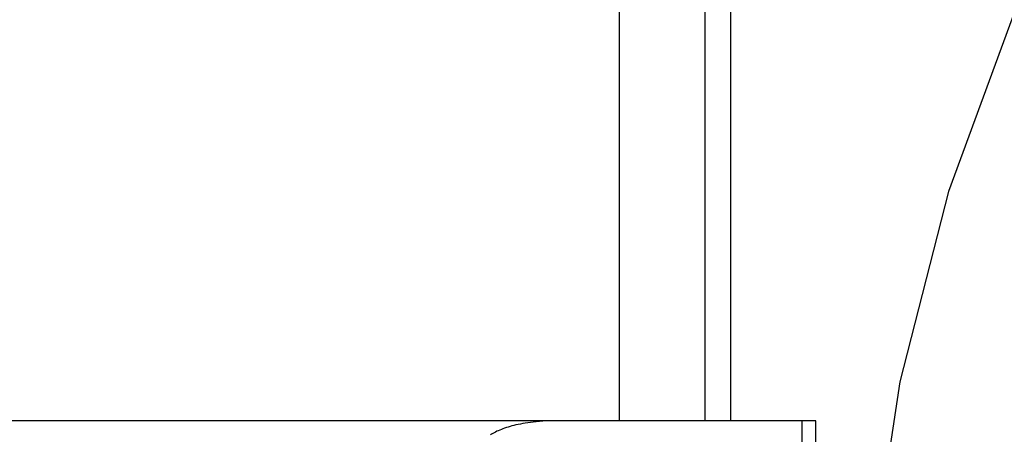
# Model space of a CAD drawing. Header units: inches. Extents: x 0 to 243, y 0 to 157.
# Tile 23 of 84: x 74.4971 to 74.6211, y 82.6399 to 82.6921. Entities that reach past the tile are written whole.
import ezdxf

# ---------------------------------------------------------------- set-up
doc = ezdxf.new("R2010")
doc.units = ezdxf.units.IN
doc.header["$LTSCALE"] = 13.348617
doc.header["$MEASUREMENT"] = 0
doc.linetypes.add('HIDDEN', pattern=[0.2, 0.1, -0.1])
doc.layers.add('DEFAULT_2', color=8, linetype='HIDDEN')

msp = doc.modelspace()

# ---------------------------------------------------------------- linework, layer by layer
at = {"layer": 'DEFAULT_2', "color": 8, "linetype": 'HIDDEN'}
for p, q in [((74.57256, 82.79786), (74.57256, 82.64161)), ((74.58336, 82.79786), (74.58336, 82.64161)), ((74.58657, 82.79786), (74.58657, 82.64161)), ((74.59732, 82.64161), (74.11988, 82.64161)), ((74.59561, 82.26661), (74.59561, 82.64161)), ((74.59732, 82.26661), (74.59732, 82.64161))]:
    msp.add_line(p, q, dxfattribs=at)
msp.add_lwpolyline([(74.56478, 82.64161), (74.56429, 82.64161), (74.56381, 82.64159), (74.56336, 82.64158), (74.56293, 82.64155), (74.56252, 82.64152), (74.56212, 82.64148), (74.56175, 82.64144), (74.56139, 82.6414), (74.56105, 82.64135), (74.56073, 82.6413), (74.56042, 82.64125), (74.56012, 82.64119), (74.55984, 82.64113), (74.55957, 82.64107), (74.55931, 82.64101), (74.55906, 82.64095), (74.55882, 82.64088), (74.55859, 82.64081), (74.55836, 82.64074), (74.55814, 82.64067), (74.55793, 82.64059), (74.55773, 82.64051), (74.55753, 82.64043), (74.55734, 82.64035), (74.55715, 82.64027), (74.55698, 82.64018), (74.55681, 82.64009), (74.55664, 82.64), (74.55649, 82.63991), (74.55634, 82.63982)], dxfattribs=at)
msp.add_arc((74.85282, 82.59611), 0.25, 90, 270, dxfattribs=at)

doc.saveas('drawing.dxf')
